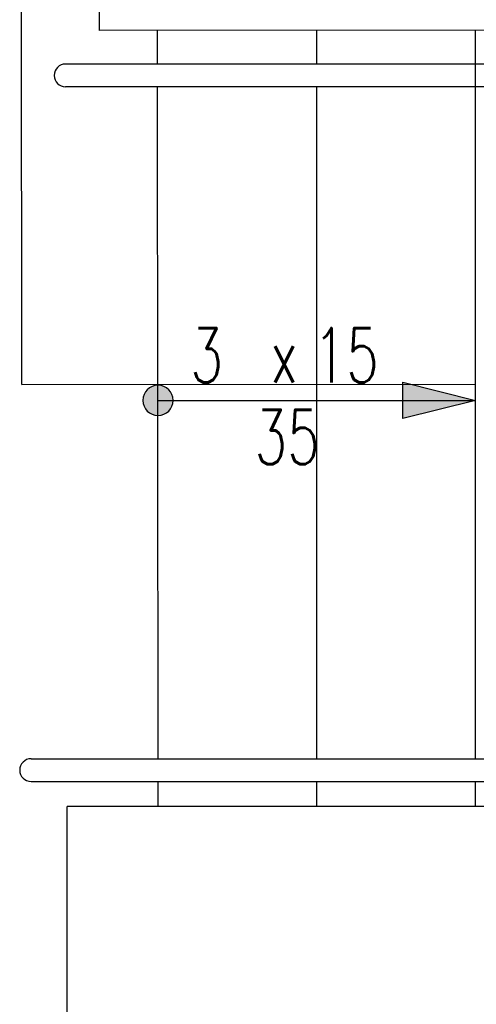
# Model space of a CAD drawing. Header units: inches. Extents: x -145354 to -97635, y 38777 to 78670.
# Tile 110 of 231: x -140046 to -139945, y 50247 to 50464. Entities that reach past the tile are written whole.
import ezdxf
from ezdxf.enums import TextEntityAlignment as Align

# ---------------------------------------------------------------- set-up
doc = ezdxf.new("R2010")
doc.units = ezdxf.units.IN
doc.header["$MEASUREMENT"] = 0
doc.layers.get('0').update_dxf_attribs({"color": 101})
for name, color, linetype in [('cokół_widok', 255, 'Continuous'), ('Ele-balustrada', 64, 'Continuous'), ('Sch-opis', 51, 'Continuous'), ('W-idok', 9, 'Continuous')]:
    doc.layers.add(name, color=color, linetype=linetype)
doc.styles.add('ROMANS', font='romans', dxfattribs={"width": 0.85})

# ---------------------------------------------------------------- blocks, each defined once
blk = doc.blocks.new('ozn_schody-strzałka8x16')
at = {"ltscale": 25}
blk.add_hatch(color=256, dxfattribs=at).paths.add_polyline_path([(0, 0), (-4, -16), (4, -16)])
blk.add_lwpolyline([(0, 0), (-4, -16), (4, -16)], close=True, dxfattribs=at)
blk = doc.blocks.new('ozn_schody-kółko_d14')
at = {"ltscale": 25}
h = blk.add_hatch(color=256, dxfattribs=at)
edge = h.paths.add_edge_path()
edge.add_arc((0, 0), 3.33, 0, 360)
at = {"ltscale": 7}
blk.add_circle((0, 0), 3.33, dxfattribs=at)
blk = doc.blocks.new('ozn_opis-schodów1-rzut')
at = {"style": 'ROMANS', "width": 0.7}
blk.add_text('x', height=12, dxfattribs=at).set_placement((-3.32, 3))
at = {"ltscale": 25, "style": 'ROMANS', "width": 0.7}
blk.add_attdef('Ilość', text='', height=12, dxfattribs=at).set_placement((-7.75, 3), align=Align.RIGHT)
blk.add_attdef('Wysokość', (6.22, 3), '', height=12, dxfattribs=at)
blk.add_attdef('Długość', text='', height=12, dxfattribs=at).set_placement((0.41, -15), align=Align.CENTER)

msp = doc.modelspace()

# ---------------------------------------------------------------- linework, layer by layer
at = {"layer": 'cokół_widok'}
msp.add_lwpolyline([(-139912.07, 50461.77), (-140028.18, 50461.66), (-140028.63, 50541.72)], dxfattribs=at)
at = {"layer": 'Ele-balustrada'}
for p, q in [((-139912.57, 50454.27), (-140035.69, 50454.27)), ((-139912.57, 50449.27), (-140035.69, 50449.27)), ((-140043.29, 50301.17), (-139586.91, 50301.17)), ((-140043.29, 50296.17), (-139586.91, 50296.17))]:
    msp.add_line(p, q, dxfattribs=at)
for centre in [(-140035.69, 50451.77), (-140043.29, 50298.67)]:
    msp.add_arc(centre, 2.5, 90, 270, dxfattribs=at)
at = {"layer": 'Sch-opis'}
msp.add_lwpolyline([(-140015.29, 50380.15), (-139945.29, 50380.15)], dxfattribs=at)
at = {"layer": 'W-idok'}
for p, q in [((-140045.34, 50383.66), (-140045.43, 50476.67)), ((-139980.29, 50454.27), (-139980.29, 50461.71)), ((-139945.29, 50301.17), (-139945.29, 50461.74)), ((-139980.29, 50301.17), (-139980.29, 50449.27)), ((-140045.34, 50383.66), (-139945.29, 50383.71)), ((-139980.29, 50290.68), (-139980.29, 50296.17)), ((-139945.29, 50290.68), (-139945.29, 50296.17)), ((-139577.42, 50290.68), (-140035.29, 50290.67)), ((-140035.29, 50245.35), (-140035.29, 50290.67))]:
    msp.add_line(p, q, dxfattribs=at)
for points in [[(-140015.4, 50454.27), (-140015.41, 50461.67)], [(-140015.26, 50301.17), (-140015.4, 50449.27)], [(-140015.25, 50290.67), (-140015.25, 50296.17)]]:
    msp.add_lwpolyline(points, dxfattribs=at)

# ---------------------------------------------------------------- block references
at = {"layer": 'Sch-opis'}
ref = msp.add_blockref('ozn_opis-schodów1-rzut', (-139987.22, 50381.09), dxfattribs=at)
ref.add_attrib('Ilość', '3', dxfattribs={"layer": '0', "ltscale": 25, "height": 12, "style": 'ROMANS', "width": 0.7}).set_placement((-140000.97, 50384.09), align=Align.RIGHT)
ref.add_attrib('Wysokość', '15', (-139981, 50384.09), dxfattribs={"layer": '0', "ltscale": 25, "height": 12, "style": 'ROMANS', "width": 0.7})
ref.add_attrib('Długość', '35', dxfattribs={"layer": '0', "ltscale": 25, "height": 12, "style": 'ROMANS', "width": 0.7}).set_placement((-139986.81, 50366.09), align=Align.CENTER)
at = {"layer": 'Sch-opis', "xscale": -1}
msp.add_blockref('ozn_schody-kółko_d14', (-140015.29, 50380.15), dxfattribs=at)
at = {"layer": 'Sch-opis', "xscale": -1, "rotation": 270}
msp.add_blockref('ozn_schody-strzałka8x16', (-139945.29, 50380.15), dxfattribs=at)

doc.saveas('drawing.dxf')
